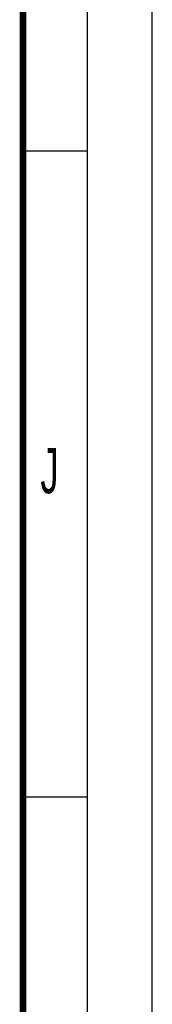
# Model space of a CAD drawing. Header units: millimetres. Extents: x 0 to 841, y 0 to 594.
# Tile 81 of 116: x 831 to 841, y 131 to 207. Entities that reach past the tile are written whole.
import ezdxf

# ---------------------------------------------------------------- set-up
doc = ezdxf.new("R2010")
doc.units = ezdxf.units.MM
doc.header["$LTSCALE"] = 46.255
doc.layers.get('0').update_dxf_attribs({"linetype": 'CONTINUOUS'})
doc.styles.add('TEXTSTYLE_2', font='txt', dxfattribs={"width": 0.6})

msp = doc.modelspace()

# ---------------------------------------------------------------- linework, layer by layer
at = {"color": 7, "linetype": 'CONTINUOUS'}
for p, q in [((841, 0), (841, 594)), ((836, 197), (831, 197)), ((836, 147), (831, 147))]:
    msp.add_line(p, q, dxfattribs=at)
at = {"color": 2, "linetype": 'CONTINUOUS'}
msp.add_line((836, 5), (836, 589), dxfattribs=at)
at = {"color": 7, "linetype": 'CONTINUOUS', "const_width": 0.5}
msp.add_lwpolyline([(831, 10), (831, 584)], dxfattribs=at)

# ---------------------------------------------------------------- texts
at = {"color": 5, "linetype": 'CONTINUOUS', "insert": (832.3527, 174.0173), "char_height": 3.5, "width": 2.1, "attachment_point": 1, "line_spacing_factor": 0.9, "style": 'TEXTSTYLE_2'}
msp.add_mtext('J', dxfattribs=at)

doc.saveas('drawing.dxf')
